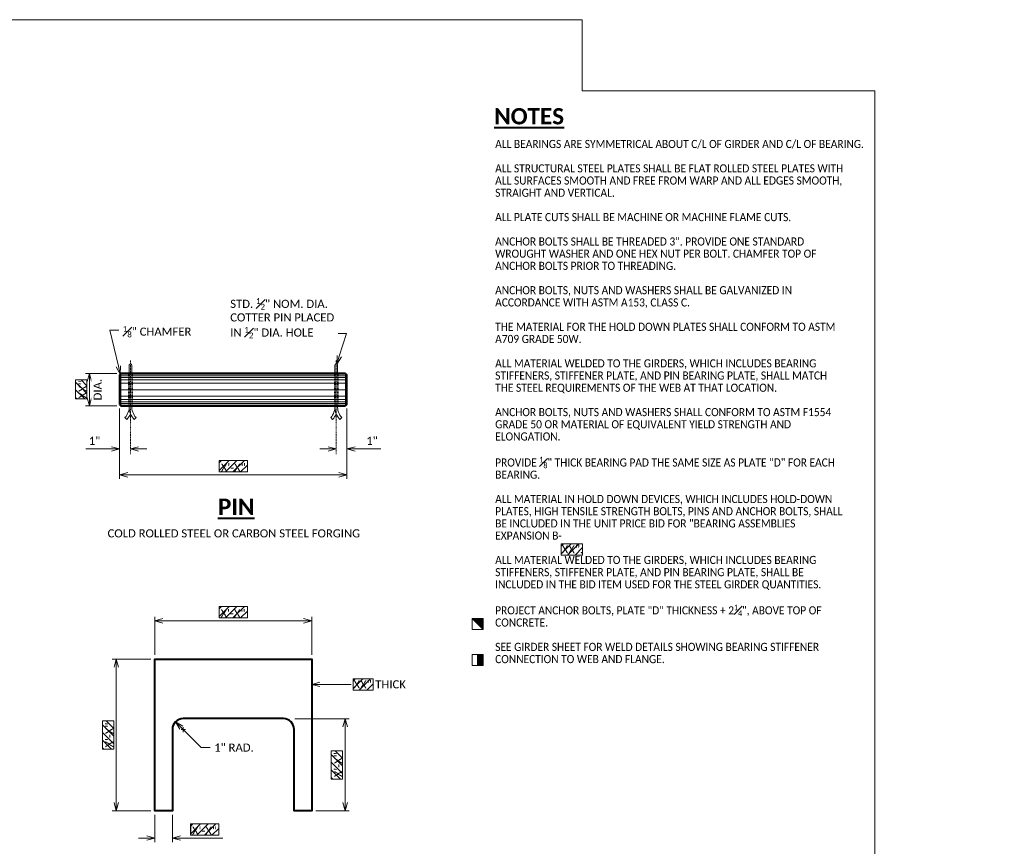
# Model space of a CAD drawing. Header units: feet. Extents: x 37 to 711, y 43 to 295.
# Tile 9 of 10: x 257 to 439, y 143 to 295. Entities that reach past the tile are written whole.
import ezdxf
from ezdxf import colors
from ezdxf.entities.mleader import LeaderData, LeaderLine
from ezdxf.enums import TextEntityAlignment as Align
from ezdxf.math import Vec2, Vec3

# ---------------------------------------------------------------- set-up
doc = ezdxf.new("R2010")
doc.units = ezdxf.units.FT
doc.header["$MEASUREMENT"] = 0
doc.linetypes.add('Wisdot2', pattern=[0.125, 0.0625, -0.0625])
doc.linetypes.add('Wisdot4', pattern=[0.28125, 0.125, -0.0625, 0.03125, -0.0625])
doc.layers.add('B_ANNO_DESIGN_NOTES', color=1, linetype='Continuous', lineweight=18, true_color=0xff0000)
for name, color, linetype, lineweight in [('B_ANNO_DIM', 7, 'Continuous', 18), ('B_ANNO_SYMB', 7, 'Continuous', 18), ('B_ANNO_TEXT', 7, 'Continuous', 18), ('B_ANNO_TEXT_TITLE', 7, 'Continuous', 40), ('B_CNTR', 1, 'Wisdot4', 18), ('B_DETAIL', 7, 'Continuous', 18), ('B_DETAIL_HIDDEN', 7, 'Wisdot2', 25), ('B_DETAIL_OBJ', 7, 'Continuous', 40)]:
    doc.layers.add(name, color=color, linetype=linetype, lineweight=lineweight)
doc.layers.add('B_ANNO_NOPLOT', color=47, linetype='Continuous', lineweight=18, plot=False)
doc.styles.add('Annotative', font='calibri.ttf', dxfattribs={"height": 0.0625})
doc.styles.get("Standard").update_dxf_attribs({"font": 'calibri.ttf'})
doc.styles.add('Title', font='calibrib.ttf', dxfattribs={"height": 0.125})
doc.dimstyles.new('Annotative', dxfattribs={"dimscale": 0, "dimtxt": 0.0625, "dimasz": 0.0625, "dimexe": 0.03125, "dimexo": 0.03125, "dimgap": 0.03125, "dimtad": 1, "dimdec": 3, "dimzin": 3, "dimdsep": 46, "dimlunit": 4, "dimtxsty": 'Standard', "dimblk": 'OPEN30', "dimcen": 0.03125, "dimaunit": 1, "dimadec": 0, "dimazin": 3, "dimtfac": 0.75, "dimtdec": 3, "dimtofl": 0, "dimtmove": 0, "dimatfit": 3, "dimldrblk": 'OPEN30', "dimfxl": 1, "dimtfill": 1, "dimfrac": 1, "dimtolj": 1, "dimtzin": 0, "dimarcsym": 0})

# ---------------------------------------------------------------- blocks, each defined once
blk = doc.blocks.new('AnonymousCell49')
at = {"layer": 'B_ANNO_SYMB'}
for p, q in [((-0.41, 0.01), (0.42, 0.01)), ((-0.01, 0.46), (-0.01, -0.47))]:
    blk.add_line(p, q, dxfattribs=at)
blk = doc.blocks.new('SYMB1')
at = {"layer": 'B_ANNO_SYMB'}
h = blk.add_hatch(color=256, dxfattribs=at)
h.dxf.hatch_style = 1
h.paths.add_polyline_path([(2.04, 2.03), (0, 2.03), (2.04, 0)])
for p, q in [((0, 0), (0, 2.03)), ((2.04, 2.03), (0, 2.03)), ((2.04, 0), (0, 2.03)), ((2.04, 0), (2.04, 2.03)), ((2.04, 0), (0, 0))]:
    blk.add_line(p, q, dxfattribs=at)
blk = doc.blocks.new('SYMB2')
at = {"layer": 'B_ANNO_SYMB'}
blk.add_hatch(color=256, dxfattribs=at).paths.add_polyline_path([(1.02, 2.03), (2.04, 2.03), (2.04, 0), (1.02, 0)])
at = {"layer": 'B_ANNO_SYMB', "flags": 128}
for points in [[(0, 2.03), (2.04, 2.03), (2.04, 0), (0, 0), (0, 2.03)], [(1.02, 2.03), (2.04, 2.03), (2.04, 0), (1.02, 0), (1.02, 2.03)]]:
    blk.add_lwpolyline(points, dxfattribs=at)
blk = doc.blocks.new('_Open30')
at = {"color": 0, "linetype": 'ByBlock', "lineweight": -2}
for p, q in [((-1, 0.27), (0, 0)), ((0, 0), (-1, -0.27)), ((0, 0), (-1, 0))]:
    blk.add_line(p, q, dxfattribs=at)
blk = doc.blocks.new('*D206')
at = {"layer": 'B_ANNO_DIM', "color": 0, "lineweight": -2, "transparency": 16777216}
for p, q in [((244.97, 134.69), (244.97, 141.75)), ((246.47, 141), (272.45, 141)), ((273.95, 134.69), (273.95, 141.75))]:
    blk.add_line(p, q, dxfattribs=at)
at = {"layer": 'Defpoints', "color": 0, "transparency": 16777216}
for p in [(273.95, 141), (244.97, 133.94), (273.95, 133.94)]:
    blk.add_point(p, dxfattribs=at)
at = {"layer": 'B_ANNO_DIM', "color": 0, "lineweight": -2, "transparency": 16777216, "xscale": 1.5, "yscale": 1.5, "zscale": 1.5, "rotation": 180}
blk.add_blockref('_Open30', (244.97, 141), dxfattribs=at)
at = {"layer": 'B_ANNO_DIM', "color": 0, "lineweight": -2, "transparency": 16777216, "xscale": 1.5, "yscale": 1.5, "zscale": 1.5}
blk.add_blockref('_Open30', (273.95, 141), dxfattribs=at)
blk = doc.blocks.new('*D213')
at = {"layer": 'B_ANNO_DIM', "color": 0, "lineweight": -2, "transparency": 16777216}
for p, q in [((244.22, 133.94), (237.09, 133.94)), ((237.84, 132.44), (237.84, 107.44)), ((244.22, 105.94), (237.09, 105.94))]:
    blk.add_line(p, q, dxfattribs=at)
at = {"layer": 'Defpoints', "color": 0, "transparency": 16777216}
for p in [(244.97, 133.94), (237.84, 105.94), (244.97, 105.94)]:
    blk.add_point(p, dxfattribs=at)
at = {"layer": 'B_ANNO_DIM', "color": 0, "lineweight": -2, "transparency": 16777216, "xscale": 1.5, "yscale": 1.5, "zscale": 1.5}
for p, rotation in [((237.84, 133.94), 90), ((237.84, 105.94), 270)]:
    blk.add_blockref('_Open30', p, dxfattribs=dict(at, rotation=rotation))
blk = doc.blocks.new('*D201')
at = {"layer": 'B_ANNO_DIM', "color": 0, "lineweight": -2, "transparency": 16777216}
for p, q in [((270.86, 122.93), (280.88, 122.93)), ((280.13, 107.44), (280.13, 121.43)), ((274.7, 105.94), (280.88, 105.94))]:
    blk.add_line(p, q, dxfattribs=at)
at = {"layer": 'Defpoints', "color": 0, "transparency": 16777216}
for p in [(270.11, 122.93), (280.13, 122.93), (273.95, 105.94)]:
    blk.add_point(p, dxfattribs=at)
at = {"layer": 'B_ANNO_DIM', "color": 0, "lineweight": -2, "transparency": 16777216, "xscale": 1.5, "yscale": 1.5, "zscale": 1.5}
for p, rotation in [((280.13, 122.93), 90), ((280.13, 105.94), 270)]:
    blk.add_blockref('_Open30', p, dxfattribs=dict(at, rotation=rotation))
blk = doc.blocks.new('*D222')
at = {"layer": 'B_ANNO_DIM', "color": 0, "lineweight": -2, "transparency": 16777216}
for p, q in [((244.97, 105.19), (244.97, 100.13)), ((248.21, 105.19), (248.21, 100.13)), ((243.47, 100.88), (241.97, 100.88)), ((249.71, 100.88), (257.52, 100.88))]:
    blk.add_line(p, q, dxfattribs=at)
at = {"layer": 'Defpoints', "color": 0, "transparency": 16777216}
for p in [(244.97, 105.94), (248.21, 105.94), (248.21, 100.88)]:
    blk.add_point(p, dxfattribs=at)
at = {"layer": 'B_ANNO_DIM', "color": 0, "lineweight": -2, "transparency": 16777216, "xscale": 1.5, "yscale": 1.5, "zscale": 1.5}
blk.add_blockref('_Open30', (244.97, 100.88), dxfattribs=at)
at = {"layer": 'B_ANNO_DIM', "color": 0, "lineweight": -2, "transparency": 16777216, "xscale": 1.5, "yscale": 1.5, "zscale": 1.5, "rotation": 180}
blk.add_blockref('_Open30', (248.21, 100.88), dxfattribs=at)
at = {"layer": 'B_ANNO_DIM', "color": 0, "transparency": 16777216, "insert": (254.36, 102.38), "char_height": 1.5, "attachment_point": 5, "bg_fill": 3, "box_fill_scale": 1.25, "bg_fill_color": 256, "bg_fill_true_color": 13158600, "bg_fill_transparency": 0}
blk.add_mtext('\\A1;         ', dxfattribs=at)
blk = doc.blocks.new('*D224')
at = {"layer": 'B_ANNO_DIM', "color": 0, "lineweight": -2, "transparency": 16777216}
for p, q in [((238.46, 180.18), (238.46, 167.21)), ((280.46, 180.18), (280.46, 167.21)), ((239.96, 167.96), (278.96, 167.96))]:
    blk.add_line(p, q, dxfattribs=at)
at = {"layer": 'Defpoints', "color": 0, "transparency": 16777216}
for p in [(238.46, 180.93), (280.46, 180.93), (280.46, 167.96)]:
    blk.add_point(p, dxfattribs=at)
at = {"layer": 'B_ANNO_DIM', "color": 0, "lineweight": -2, "transparency": 16777216, "xscale": 1.5, "yscale": 1.5, "zscale": 1.5, "rotation": 180}
blk.add_blockref('_Open30', (238.46, 167.96), dxfattribs=at)
at = {"layer": 'B_ANNO_DIM', "color": 0, "lineweight": -2, "transparency": 16777216, "xscale": 1.5, "yscale": 1.5, "zscale": 1.5}
blk.add_blockref('_Open30', (280.46, 167.96), dxfattribs=at)
blk = doc.blocks.new('*D219')
at = {"layer": 'B_ANNO_DIM', "color": 0, "lineweight": -2, "transparency": 16777216}
for p, q in [((276.96, 172.74), (275.46, 172.74)), ((281.96, 172.74), (286.72, 172.74))]:
    blk.add_line(p, q, dxfattribs=at)
at = {"layer": 'Defpoints', "color": 0, "transparency": 16777216}
for p in [(278.46, 172.74), (280.46, 172.74), (280.46, 172.74)]:
    blk.add_point(p, dxfattribs=at)
at = {"layer": 'B_ANNO_DIM', "color": 0, "lineweight": -2, "transparency": 16777216, "xscale": 1.5, "yscale": 1.5, "zscale": 1.5}
blk.add_blockref('_Open30', (278.46, 172.74), dxfattribs=at)
at = {"layer": 'B_ANNO_DIM', "color": 0, "lineweight": -2, "transparency": 16777216, "xscale": 1.5, "yscale": 1.5, "zscale": 1.5, "rotation": 180}
blk.add_blockref('_Open30', (280.46, 172.74), dxfattribs=at)
at = {"layer": 'B_ANNO_DIM', "color": 0, "transparency": 16777216, "insert": (285.09, 174.24), "char_height": 1.5, "attachment_point": 5, "bg_fill": 3, "box_fill_scale": 1.25, "bg_fill_color": 256, "bg_fill_true_color": 13158600, "bg_fill_transparency": 0}
blk.add_mtext('\\A1;1"', dxfattribs=at)
blk = doc.blocks.new('*D202')
at = {"layer": 'B_ANNO_DIM', "color": 0, "lineweight": -2, "transparency": 16777216}
for p, q in [((236.96, 172.74), (232.19, 172.74)), ((241.96, 172.74), (243.46, 172.74))]:
    blk.add_line(p, q, dxfattribs=at)
at = {"layer": 'Defpoints', "color": 0, "transparency": 16777216}
for p in [(238.46, 172.74), (238.46, 172.74), (240.46, 172.74)]:
    blk.add_point(p, dxfattribs=at)
at = {"layer": 'B_ANNO_DIM', "color": 0, "lineweight": -2, "transparency": 16777216, "xscale": 1.5, "yscale": 1.5, "zscale": 1.5}
blk.add_blockref('_Open30', (238.46, 172.74), dxfattribs=at)
at = {"layer": 'B_ANNO_DIM', "color": 0, "lineweight": -2, "transparency": 16777216, "xscale": 1.5, "yscale": 1.5, "zscale": 1.5, "rotation": 180}
blk.add_blockref('_Open30', (240.46, 172.74), dxfattribs=at)
at = {"layer": 'B_ANNO_DIM', "color": 0, "transparency": 16777216, "insert": (233.82, 174.24), "char_height": 1.5, "attachment_point": 5, "bg_fill": 3, "box_fill_scale": 1.25, "bg_fill_color": 256, "bg_fill_true_color": 13158600, "bg_fill_transparency": 0}
blk.add_mtext('\\A1;1"', dxfattribs=at)
blk = doc.blocks.new('*D199')
at = {"layer": 'B_ANNO_DIM', "color": 0, "lineweight": -2, "transparency": 16777216}
for p, q in [((237.96, 186.68), (232.13, 186.68)), ((232.88, 182.18), (232.88, 185.18)), ((237.96, 180.68), (232.13, 180.68))]:
    blk.add_line(p, q, dxfattribs=at)
at = {"layer": 'Defpoints', "color": 0, "transparency": 16777216}
for p in [(238.71, 186.68), (238.71, 180.68)]:
    blk.add_point(p, dxfattribs=at)
at = {"layer": 'B_ANNO_DIM', "color": 0, "lineweight": -2, "transparency": 16777216, "xscale": 1.5, "yscale": 1.5, "zscale": 1.5}
for p, rotation in [((232.88, 186.68), 90), ((232.88, 180.68), 270)]:
    blk.add_blockref('_Open30', p, dxfattribs=dict(at, rotation=rotation))
at = {"layer": 'B_ANNO_DIM', "color": 0, "transparency": 16777216, "insert": (231.38, 183.68), "char_height": 1.5, "attachment_point": 5, "rotation": 90, "bg_fill": 3, "box_fill_scale": 1.25, "bg_fill_color": 256, "bg_fill_true_color": 13158600, "bg_fill_transparency": 0}
blk.add_mtext('\\A1;', dxfattribs=at)
at = {"layer": 'B_ANNO_DIM', "color": 0, "transparency": 16777216, "insert": (234.39, 183.68), "char_height": 1.5, "attachment_point": 5, "rotation": 90, "bg_fill": 3, "box_fill_scale": 1.25, "bg_fill_color": 256, "bg_fill_true_color": 13158600, "bg_fill_transparency": 0}
blk.add_mtext('\\A1;DIA.', dxfattribs=at)
at = {"layer": 'Defpoints', "color": 0, "transparency": 16777216}
blk.add_point((232.88, 186.68), dxfattribs=at)
blk = doc.blocks.new('*U51')
at = {"layer": 'B_ANNO_NOPLOT', "flags": 128}
blk.add_lwpolyline([(0, 0), (0, 252), (323.93, 252), (323.93, 238.86), (378, 238.86), (378, 40.5), (316.57, 40.5), (316.57, 0)], close=True, dxfattribs=at)
blk = doc.blocks.new('*U197')
at = {"layer": 'B_ANNO_DESIGN_NOTES'}
h = blk.add_hatch(dxfattribs=at)
h.set_pattern_fill('ANSI31', color=256, scale=8)
h.set_pattern_definition([(45, (251.356, 293.7858), (-0.707107, 0.707107), [])])
h.paths.add_polyline_path([(256.8408, 170.592), (262.0568, 170.592), (262.0568, 168.4948), (256.8408, 168.4948)])
h = blk.add_hatch(dxfattribs=at)
h.set_pattern_fill('ANSI31', color=256, scale=8)
h.set_pattern_definition([(45, (314.5703, 278.4253), (-0.707107, 0.707107), [])])
h.paths.add_polyline_path([(320.0552, 155.2315), (323.9979, 155.2315), (323.9979, 153.1343), (320.0552, 153.1343)])
h = blk.add_hatch(dxfattribs=at)
h.set_pattern_fill('ANSI31', color=256, scale=8)
h.set_pattern_definition([(45, (251.356, 266.8205), (-0.707107, 0.707107), [])])
h.paths.add_polyline_path([(256.8408, 143.6268), (262.0568, 143.6268), (262.0568, 141.5296), (256.8408, 141.5296)])
h = blk.add_hatch(dxfattribs=at)
h.set_pattern_fill('ANSI31', color=256, scale=8)
h.set_pattern_definition([(45, (276.0922, 253.4973), (-0.707107, 0.707107), [])])
h.paths.add_polyline_path([(281.5771, 130.3036), (285.2849, 130.3036), (285.2849, 128.2064), (281.5771, 128.2064)])
h = blk.add_hatch(dxfattribs=at)
h.set_pattern_fill('ANSI31', color=256, scale=8, angle=90)
h.set_pattern_definition([(135, (112.0738, 111.8026), (-0.707107, -0.707107), [])])
h.paths.add_polyline_path([(235.2676, 117.2874), (235.2676, 122.5034), (237.3648, 122.5034), (237.3648, 117.2874)])
h = blk.add_hatch(dxfattribs=at)
h.set_pattern_fill('ANSI31', color=256, scale=8, angle=90)
h.set_pattern_definition([(135, (154.3612, 106.3004), (-0.707107, -0.707107), [])])
h.paths.add_polyline_path([(277.555, 111.7852), (277.555, 117.0012), (279.6522, 117.0012), (279.6522, 111.7852)])
for points in [[(256.8408, 170.592), (262.0568, 170.592), (262.0568, 168.4948), (256.8408, 168.4948)], [(320.0552, 155.2315), (323.9979, 155.2315), (323.9979, 153.1343), (320.0552, 153.1343)], [(256.8408, 143.6268), (262.0568, 143.6268), (262.0568, 141.5296), (256.8408, 141.5296)], [(281.5771, 130.3036), (285.2849, 130.3036), (285.2849, 128.2064), (281.5771, 128.2064)], [(235.2676, 117.2874), (235.2676, 122.5034), (237.3648, 122.5034), (237.3648, 117.2874)], [(277.555, 111.7852), (277.555, 117.0012), (279.6522, 117.0012), (279.6522, 111.7852)]]:
    blk.add_lwpolyline(points, close=True, dxfattribs=at)
at = {"layer": 'B_CNTR'}
for p, q in [((240.4576, 189.083), (240.4576, 171.7756)), ((278.4576, 189.083), (278.4576, 171.7756))]:
    blk.add_line(p, q, dxfattribs=at)
at = {"layer": 'B_DETAIL'}
for p, q in [((240.2108, 188.2014), (240.2108, 186.683)), ((240.71, 188.2014), (240.71, 186.683)), ((278.219, 188.2014), (278.219, 186.683)), ((278.7182, 188.2014), (278.7182, 186.683)), ((280.2076, 186.683), (280.2076, 180.683)), ((239.4501, 178.5304), (239.7949, 178.1683)), ((241.4847, 178.5304), (241.14, 178.1683)), ((277.4584, 178.5304), (277.8031, 178.1683)), ((279.493, 178.5304), (279.1482, 178.1683))]:
    blk.add_line(p, q, dxfattribs=at)
for centre, radius, start, end in [((240.4604, 188.2014), 0.2496, 0, 180.000028), ((278.4686, 188.2014), 0.2496, 0, 180.000028), ((243.582, 180.4823), 3.3642, 180, 223.456526), ((243.6583, 180.5284), 2.9524, 176.999735, 222.589581), ((275.361, 180.4823), 2.865, 317.058427, 4.01714), ((281.5903, 180.4823), 3.3642, 180, 223.456526), ((281.6666, 180.5284), 2.9524, 176.999735, 222.589581), ((237.3528, 180.4823), 3.3642, 316.543474, 337.790472), ((275.361, 180.4823), 3.3642, 316.543474, 337.790472)]:
    blk.add_arc(centre, radius, start, end, dxfattribs=at)
at = {"layer": 'B_DETAIL_HIDDEN', "ltscale": 0.5}
for p, q in [((240.1263, 186.683), (240.1263, 180.683)), ((240.2108, 186.683), (240.2108, 180.683)), ((240.71, 186.683), (240.71, 180.683)), ((240.7944, 186.683), (240.7944, 180.683)), ((278.1346, 186.683), (278.1346, 180.683)), ((278.219, 186.683), (278.219, 180.683)), ((278.7182, 186.683), (278.7182, 180.683)), ((278.8027, 186.683), (278.8027, 180.683))]:
    blk.add_line(p, q, dxfattribs=at)
at = {"layer": 'B_DETAIL_OBJ'}
for p, q in [((280.2076, 186.683), (280.4576, 186.433)), ((280.4576, 180.933), (280.4576, 186.433)), ((280.4576, 180.933), (280.2076, 180.683))]:
    blk.add_line(p, q, dxfattribs=at)
at = {"layer": 'B_DETAIL_OBJ', "flags": 128}
blk.add_lwpolyline([(268.7076, 122.9349), (250.2076, 122.9349, 0.41421356), (248.2076, 120.9349), (248.2076, 105.9393), (244.9694, 105.9393), (244.9694, 133.9393), (273.9459, 133.9393), (273.9459, 105.9393), (270.7076, 105.9393), (270.7076, 120.9349, 0.41421356)], format="xyb", close=True, dxfattribs=at)
for name, p in [('SYMB1', (303.5841, 139.414)), ('SYMB2', (303.5841, 132.7669)), ('AnonymousCell49', (250.2222, 120.9284))]:
    blk.add_blockref(name, p)
at = {"layer": 'B_ANNO_DIM', "style": 'Annotative'}
for tag, p in [('DIM2', (145.9915, 206.1019)), ('DIM3', (162.0498, 206.1268)), ('DIM5', (259.4473, 168.0988)), ('DIM4', (154.1615, 146.3926)), ('DIM6', (259.4076, 141.1638)), ('DIM10', (42.2214, 88.5201)), ('DIM19', (254.3554, 51.7426)), ('DIM20', (259.4129, 47.271)), ('DIM11', (141.8488, 19.3494)), ('DIM22', (259.4868, 12.0829))]:
    blk.add_attdef(tag, text='', height=1.5, dxfattribs=at).set_placement(p, align=Align.BOTTOM_CENTER)
for tag, p in [('DIA1', (183.0283, 194.0785)), ('SH#', (320.1482, 153.4546)), ('TK1', (281.6639, 128.5083)), ('R1', (158.7682, 119.3568)), ('R2', (195.454, 119.3733)), ('DIA3', (251.427, 83.9191)), ('BS1', (71.6459, 70.8613)), ('TK2', (277.6158, 70.4426)), ('BS2', (71.6532, 65.1322)), ('DIM13', (156.9536, 62.1343)), ('PBPT', (165.5105, 45.7936)), ('DIA4', (251.3404, 41.7855)), ('TK3', (233.2494, 23.812)), ('DIM12', (157.3408, 17.3975))]:
    blk.add_attdef(tag, p, '', height=1.5, dxfattribs=at)
for tag, p in [('DIM8', (237.7667, 119.898)), ('DIM9', (280.0524, 114.4061)), ('DIM18', (243.9357, 72.928)), ('DIM17', (238.6668, 65.9944)), ('DIM16', (193.6214, 46.2229)), ('DIM14', (172.401, 39.929)), ('DIM15', (193.7285, 30.9994)), ('DIM21', (278.6529, 25.6205))]:
    blk.add_attdef(tag, text='', height=1.5, rotation=90, dxfattribs=at).set_placement(p, align=Align.BOTTOM_CENTER)
at = {"layer": 'B_ANNO_TEXT', "insert": (307.8463, 229.8032), "char_height": 1.5, "width": 64.730667, "attachment_point": 1, "line_spacing_factor": 0.9, "style": 'Annotative'}
blk.add_mtext('\\A1;{\\W0.90224;ALL BEARINGS ARE SYMMETRICAL ABOUT C/L OF GIRDER AND C/L OF BEARING.\\P\\PALL STRUCTURAL STEEL PLATES SHALL BE FLAT ROLLED STEEL PLATES WITH ALL SURFACES SMOOTH AND FREE FROM WARP AND ALL EDGES SMOOTH, STRAIGHT AND VERTICAL.\\P\\PALL PLATE CUTS SHALL BE MACHINE OR MACHINE FLAME CUTS.\\P\\PANCHOR BOLTS SHALL BE THREADED 3". PROVIDE ONE STANDARD WROUGHT WASHER AND ONE HEX NUT PER BOLT. CHAMFER TOP OF  ANCHOR BOLTS PRIOR TO THREADING.\\P\\PANCHOR BOLTS, NUTS AND WASHERS SHALL BE GALVANIZED IN ACCORDANCE WITH ASTM A153, CLASS C.\\P\\PTHE MATERIAL FOR THE HOLD DOWN PLATES SHALL CONFORM TO ASTM A709 GRADE 50W.\\P\\PALL MATERIAL WELDED TO THE GIRDERS, WHICH INCLUDES BEARING STIFFENERS, STIFFENER PLATE, AND PIN BEARING PLATE, SHALL MATCH THE STEEL REQUIREMENTS OF THE WEB AT THAT LOCATION. \\P\\PANCHOR BOLTS, NUTS AND WASHERS SHALL CONFORM TO ASTM F1554 GRADE 50 OR MATERIAL OF EQUIVALENT YIELD STRENGTH AND ELONGATION.\\P\\PPROVIDE \\H0.7x;\\S1#8;\\H1.42857x;" THICK BEARING PAD THE SAME SIZE AS PLATE "D" FOR EACH BEARING.\\P\\PALL MATERIAL IN HOLD DOWN DEVICES, WHICH INCLUDES HOLD-DOWN PLATES, HIGH TENSILE STRENGTH BOLTS, PINS AND ANCHOR BOLTS, SHALL BE INCLUDED IN THE UNIT PRICE BID FOR "BEARING ASSEMBLIES EXPANSION B-\\P\\PALL MATERIAL WELDED TO THE GIRDERS, WHICH INCLUDES BEARING STIFFENERS, STIFFENER PLATE, AND PIN BEARING PLATE, SHALL BE INCLUDED IN THE BID ITEM USED FOR THE STEEL GIRDER QUANTITIES.\\P\\PPROJECT ANCHOR BOLTS, PLATE "D" THICKNESS + 2\\H0.7x;\\S1#4;\\H1.42857x;", ABOVE TOP OF CONCRETE.\\P\\PSEE GIRDER SHEET FOR WELD DETAILS SHOWING BEARING STIFFENER CONNECTION TO WEB AND FLANGE.\\P\\P\\P \\P\\P\\P \\P \\P\\P\\P\\P }', dxfattribs=at)
at = {"layer": 'B_ANNO_TEXT', "insert": (236.23, 157.8991), "char_height": 1.5, "width": 49.968363, "attachment_point": 1, "style": 'Annotative'}
blk.add_mtext('COLD ROLLED STEEL OR CARBON STEEL FORGING', dxfattribs=at)
at = {"layer": 'B_ANNO_TEXT_TITLE', "char_height": 3, "attachment_point": 1, "style": 'Title'}
for s, insert, width in [('{\\LNOTES}', (307.662, 235.6716), 20.809062), ('\\A1;{\\LPIN}', (256.6294, 163.5634), 45.761583)]:
    blk.add_mtext(s, dxfattribs=dict(at, insert=insert, width=width))
at = {"layer": 'B_ANNO_DIM'}
for base, p1, p2, text, picture, middle in [((232.8847, 186.683), (238.7076, 180.683), (238.7076, 186.683), '\\XDIA.', '*D199', (232.8847, 183.683)), ((237.8436, 105.9393), (244.9694, 133.9393), (244.9694, 105.9393), ' ', '*D213', (237.8436, 119.9393)), ((280.131, 122.9349), (273.9459, 105.9393), (270.1082, 122.9349), ' ', '*D201', (280.131, 114.4371))]:
    dim = blk.add_linear_dim(base=base, p1=p1, p2=p2, angle=90, text=text, dimstyle='Annotative', dxfattribs=at)
    dim.commit()
    dim.dimension.update_dxf_attribs({"geometry": picture, "text_midpoint": middle})
dim = blk.add_linear_dim(base=(273.9459, 140.9991), p1=(244.9694, 133.9393), p2=(273.9459, 133.9393), text=' ', dimstyle='Annotative', dxfattribs=at)
dim.commit()
dim.dimension.update_dxf_attribs({"geometry": '*D206', "text_midpoint": (259.4576, 140.9991)})
ml = blk.add_multileader_mtext('Standard', dxfattribs=at)
ml.set_content('END OF GIRDER', color=256)
ml.set_leader_properties()
ml.set_arrow_properties(name='OPEN30')
ml.build(insert=Vec2(0, 0))
ml.multileader.update_dxf_attribs({"text_right_attachment_type": 3, "dogleg_length": 0.0625, "arrow_head_size": 1.5, "scale": 24})
ctx = ml.context
ctx.base_point, ctx.scale, ctx.char_height, ctx.arrow_head_size, ctx.landing_gap_size, ctx.plane_origin = Vec3(9.0343, 225.9673), 24, 1.5, 1.5, 0.75, Vec3(37.2321, 225.9523)
ctx.right_attachment = 3
notes = []
notes.append((ctx, [(0, (1, 1, 0), (26.8589, 225.9523), (-1, 0), 1.5, [(0, [(40.9227, 225.9523), (28.8589, 225.9523), (28.6045, 225.9523)], 0, [])])]))
ctx.mtext.insert, ctx.mtext.width, ctx.mtext.flow_direction = Vec3(9.7843, 226.7283), 16.335, 5
ml = blk.add_multileader_mtext('Standard', dxfattribs=at)
ml.set_content('STIFFENER PLATE', color=256)
ml.set_leader_properties()
ml.set_arrow_properties(name='OPEN30')
ml.build(insert=Vec2(0, 0))
ml.multileader.update_dxf_attribs({"text_right_attachment_type": 3, "dogleg_length": 0.0625, "arrow_head_size": 1.5, "scale": 24})
ctx = ml.context
ctx.base_point, ctx.scale, ctx.char_height, ctx.arrow_head_size, ctx.landing_gap_size, ctx.plane_origin = Vec3(118.9651, 219.1981), 24, 1.5, 1.5, 0.75, Vec3(148.6734, 219.1831)
ctx.right_attachment = 3
notes.append((ctx, [(0, (1, 1, 0), (138.3001, 219.1831), (-1, 0), 1.5, [(0, [(152.3172, 211.2721), (141.0992, 219.1831), (140.0457, 219.1831)], 0, [])])]))
ctx.mtext.insert, ctx.mtext.width, ctx.mtext.flow_direction = Vec3(119.7151, 219.9591), 23.101292, 5
ml = blk.add_multileader_mtext('Standard', dxfattribs=at)
ml.set_content('HOLD DOWN PLATE', color=256)
ml.set_leader_properties()
ml.set_arrow_properties(name='OPEN30')
ml.build(insert=Vec2(0, 0))
ml.multileader.update_dxf_attribs({"text_right_attachment_type": 3, "dogleg_length": 0.0625, "arrow_head_size": 1.5, "scale": 24})
ctx = ml.context
ctx.base_point, ctx.scale, ctx.char_height, ctx.arrow_head_size, ctx.landing_gap_size, ctx.plane_origin = Vec3(9.1433, 208.6591), 24, 1.5, 1.5, 0.75, Vec3(41.2793, 208.6441)
ctx.right_attachment = 3
notes.append((ctx, [(0, (1, 1, 0), (30.906, 208.6441), (-1, 0), 1.5, [(0, [(50.3992, 201.5213), (38.5294, 208.6441), (32.6516, 208.6441)], 0, [])])]))
ctx.mtext.insert, ctx.mtext.width, ctx.mtext.flow_direction = Vec3(9.8933, 209.4201), 23.101292, 5
ml = blk.add_multileader_mtext('Standard', dxfattribs=at)
ml.set_content('\\A1;{\\H0.7x;\\S1#4;}" PLATE WASHER', color=256)
ml.set_leader_properties()
ml.set_arrow_properties(name='OPEN30')
ml.build(insert=Vec2(0, 0))
ml.multileader.update_dxf_attribs({"text_right_attachment_type": 3, "dogleg_length": 0.0625, "arrow_head_size": 1.5, "scale": 24})
ctx = ml.context
ctx.base_point, ctx.scale, ctx.char_height, ctx.arrow_head_size, ctx.landing_gap_size, ctx.plane_origin = Vec3(107.7412, 209.3464), 24, 1.5, 1.5, 0.75, Vec3(139.1605, 208.7392)
ctx.right_attachment = 3
notes.append((ctx, [(0, (1, 1, 0), (128.7872, 208.7392), (-1, 0), 1.5, [(0, [(136.3172, 200.0213), (131.5862, 208.7392), (130.5328, 208.7392)], 0, [])])]))
ctx.mtext.insert, ctx.mtext.width, ctx.mtext.flow_direction = Vec3(108.4912, 210.1074), 23.101292, 5
ml = blk.add_multileader_mtext('Standard', dxfattribs=at)
ml.set_content('C/L PIN', color=256)
ml.set_leader_properties()
ml.set_arrow_properties(name='OPEN30')
ml.build(insert=Vec2(0, 0))
ml.multileader.update_dxf_attribs({"text_right_attachment_type": 3, "dogleg_length": 0.0625, "arrow_head_size": 1.5, "scale": 24})
ctx = ml.context
ctx.base_point, ctx.scale, ctx.char_height, ctx.arrow_head_size, ctx.landing_gap_size, ctx.plane_origin = Vec3(107.6328, 203.1348), 24, 1.5, 1.5, 0.75, Vec3(127.7376, 202.9387)
ctx.right_attachment = 3
notes.append((ctx, [(0, (1, 1, 0), (117.3643, 202.9387), (-1, 0), 1.5, [(0, [(125.2709, 195.5213), (120.1634, 202.9387), (119.1099, 202.9387)], 0, [])])]))
ctx.mtext.insert, ctx.mtext.width, ctx.mtext.flow_direction = Vec3(108.3828, 204.0469), 23.101292, 5
ml = blk.add_multileader_mtext('Standard', dxfattribs=at)
ml.set_content('\\A1;{\\H0.7x;\\S1#4;}" PLATE WASHER', color=256)
ml.set_leader_properties()
ml.set_arrow_properties(name='OPEN30')
ml.build(insert=Vec2(0, 0))
ml.multileader.update_dxf_attribs({"text_right_attachment_type": 3, "dogleg_length": 0.0625, "arrow_head_size": 1.5, "scale": 24})
ctx = ml.context
ctx.base_point, ctx.scale, ctx.char_height, ctx.arrow_head_size, ctx.landing_gap_size, ctx.plane_origin = Vec3(8.9029, 202.4137), 24, 1.5, 1.5, 0.75, Vec3(40.3221, 201.8064)
ctx.right_attachment = 3
notes.append((ctx, [(0, (1, 1, 0), (29.9488, 201.8064), (-1, 0), 1.5, [(0, [(52.3134, 196.7259), (34.8202, 201.8064), (31.6944, 201.8064)], 0, [])])]))
ctx.mtext.insert, ctx.mtext.width, ctx.mtext.flow_direction = Vec3(9.6529, 203.1747), 20.233118, 5
ml = blk.add_multileader_mtext('Standard', dxfattribs=at)
ml.set_content('       THICK', color=256)
ml.set_leader_properties()
ml.set_arrow_properties(name='OPEN30')
ml.build(insert=Vec2(0, 0))
ml.multileader.update_dxf_attribs({"text_right_attachment_type": 3, "dogleg_length": 0.0625, "arrow_head_size": 1.5, "scale": 24})
ctx = ml.context
ctx.base_point, ctx.scale, ctx.char_height, ctx.arrow_head_size, ctx.landing_gap_size, ctx.plane_origin = Vec3(281.2483, 129.2648), 24, 1.5, 1.5, 0.75, Vec3(275.2869, 122.59)
ctx.right_attachment = 3
notes.append((ctx, [(0, (1, 1, 0), (279.7483, 129.2648), (1, 0), 1.5, [(0, [(273.9459, 129.2648), (279.6135, 129.2648), (279.7214, 129.2648)], 0, [])])]))
ctx.mtext.insert, ctx.mtext.flow_direction = Vec3(281.9983, 130.024), 5
ml = blk.add_multileader_mtext('Standard', dxfattribs=at)
ml.set_content('1" RAD.', color=256)
ml.set_leader_properties()
ml.set_arrow_properties(name='OPEN30')
ml.build(insert=Vec2(0, 0))
ml.multileader.update_dxf_attribs({"text_right_attachment_type": 3, "dogleg_length": 0.0625, "arrow_head_size": 1.5, "scale": 24})
ctx = ml.context
ctx.base_point, ctx.scale, ctx.char_height, ctx.arrow_head_size, ctx.landing_gap_size, ctx.plane_origin = Vec3(255.1881, 117.5893), 24, 1.5, 1.5, 0.75, Vec3(249.2267, 110.9145)
ctx.right_attachment = 3
notes.append((ctx, [(0, (1, 1, 0), (253.6881, 117.5893), (1, 0), 1.5, [(0, [(248.7934, 122.3491), (253.5533, 117.5893), (253.6612, 117.5893)], 0, [])])]))
ctx.mtext.insert, ctx.mtext.flow_direction = Vec3(255.9381, 118.3445), 5
for ctx, leaders in notes:
    for number, flags, end, landing, length, lines in leaders:
        leader = LeaderData()
        leader.index, (leader.has_last_leader_line, leader.has_dogleg_vector, leader.attachment_direction) = number, flags
        leader.last_leader_point, leader.dogleg_vector, leader.dogleg_length = Vec3(end), Vec3(landing), length
        for number, points, colour, breaks in lines:
            line = LeaderLine()
            line.index, line.vertices, line.color, line.breaks = number, Vec3.list(points), colors.encode_raw_color(colour), breaks
            leader.lines.append(line)
        ctx.leaders.append(leader)
at = {"layer": 'B_ANNO_DESIGN_NOTES'}
h = blk.add_hatch(dxfattribs=at)
h.set_pattern_fill('ANSI31', color=256, scale=8, angle=90)
h.set_pattern_definition([(135, (107.124, 176.4835), (-0.707107, -0.707107), [])])
h.paths.add_polyline_path([(230.3177, 181.9683), (230.3177, 185.4777), (232.4149, 185.4777), (232.4149, 181.9683)])
blk.add_lwpolyline([(230.3177, 181.9683), (230.3177, 185.4777), (232.4149, 185.4777), (232.4149, 181.9683)], close=True, dxfattribs=at)
at = {"layer": 'B_ANNO_NOPLOT', "flags": 128}
blk.add_lwpolyline([(0, 0), (0, 252), (323.9277, 252), (323.9277, 238.8552), (378, 238.8552), (378, 40.4996), (316.5708, 40.4996), (316.5708, 0)], close=True, dxfattribs=at)
at = {"layer": 'B_DETAIL'}
for p, q in [((238.7076, 186.683), (238.7076, 180.683)), ((238.7076, 186.533), (280.2076, 186.533)), ((238.7076, 186.233), (280.2076, 186.233)), ((238.7076, 185.933), (280.2076, 185.933)), ((238.7076, 185.483), (280.2076, 185.483)), ((238.7076, 184.883), (280.2076, 184.883)), ((238.7076, 183.683), (280.2076, 183.683)), ((238.7076, 182.483), (280.2076, 182.483)), ((238.7076, 181.883), (280.2076, 181.883)), ((238.7076, 181.433), (280.2076, 181.433)), ((238.7076, 181.133), (280.2076, 181.133)), ((238.7076, 180.833), (280.2076, 180.833))]:
    blk.add_line(p, q, dxfattribs=at)
blk.add_arc((237.3528, 180.4823), 2.865, 317.058427, 4.01714, dxfattribs=at)
at = {"layer": 'B_DETAIL_OBJ'}
for p, q in [((238.7076, 186.683), (238.4576, 186.433)), ((238.4576, 186.433), (238.4576, 180.933)), ((280.2076, 186.683), (238.7076, 186.683)), ((238.4576, 180.933), (238.7076, 180.683)), ((238.7076, 180.683), (280.2076, 180.683))]:
    blk.add_line(p, q, dxfattribs=at)
at = {"layer": 'B_ANNO_DIM', "style": 'Annotative'}
blk.add_attdef('DIA2', text='', height=1.5, rotation=90, dxfattribs=at).set_placement((232.8256, 183.7112), align=Align.BOTTOM_CENTER)
at = {"layer": 'B_ANNO_DIM'}
dim = blk.add_linear_dim(base=(280.4576, 167.9643), p1=(238.4576, 180.933), p2=(280.4576, 180.933), text=' ', dimstyle='Annotative', dxfattribs=at)
dim.commit()
dim.dimension.update_dxf_attribs({"geometry": '*D224', "text_midpoint": (259.4576, 167.9643)})
ml = blk.add_multileader_mtext('Standard', dxfattribs=at)
ml.set_content('\\A1;{\\H0.7x;\\S1#8;}" CHAMFER', color=256)
ml.set_leader_properties()
ml.set_arrow_properties(name='OPEN30')
ml.build(insert=Vec2(0, 0))
ml.multileader.update_dxf_attribs({"text_right_attachment_type": 3, "dogleg_length": 0.0625, "arrow_head_size": 1.5, "scale": 24})
ctx = ml.context
ctx.base_point, ctx.scale, ctx.char_height, ctx.arrow_head_size, ctx.landing_gap_size, ctx.plane_origin = Vec3(238.2939, 194.6899), 24, 1.5, 1.5, 0.75, Vec3(232.3325, 188.0152)
ctx.right_attachment = 3
notes = []
notes.append((ctx, [(0, (1, 1, 0), (236.7939, 194.6899), (1, 0), 1.5, [(0, [(238.5826, 186.558), (236.6591, 194.6899), (236.767, 194.6899)], 0, [])])]))
ctx.mtext.insert, ctx.mtext.flow_direction = Vec3(239.0439, 195.4492), 5
ml = blk.add_multileader_mtext('Standard', dxfattribs=at)
ml.set_content('PIN BEARING PLATE', color=256)
ml.set_leader_properties()
ml.set_arrow_properties(name='OPEN30')
ml.build(insert=Vec2(0, 0))
ml.multileader.update_dxf_attribs({"text_right_attachment_type": 3, "dogleg_length": 0.0625, "arrow_head_size": 1.5, "scale": 24})
ctx = ml.context
ctx.base_point, ctx.scale, ctx.char_height, ctx.arrow_head_size, ctx.landing_gap_size, ctx.plane_origin = Vec3(8.9202, 185.5891), 24, 1.5, 1.5, 0.75, Vec3(40.9684, 185.5752)
ctx.right_attachment = 3
notes.append((ctx, [(0, (1, 1, 0), (30.5952, 185.5752), (-1, 0), 1.5, [(0, [(48.8999, 191.5213), (37.2392, 185.5752), (32.3408, 185.5752)], 0, [])])]))
ctx.mtext.insert, ctx.mtext.width, ctx.mtext.flow_direction = Vec3(9.6702, 186.3495), 19.364931, 5
for ctx, leaders in notes:
    for number, flags, end, landing, length, lines in leaders:
        leader = LeaderData()
        leader.index, (leader.has_last_leader_line, leader.has_dogleg_vector, leader.attachment_direction) = number, flags
        leader.last_leader_point, leader.dogleg_vector, leader.dogleg_length = Vec3(end), Vec3(landing), length
        for number, points, colour, breaks in lines:
            line = LeaderLine()
            line.index, line.vertices, line.color, line.breaks = number, Vec3.list(points), colors.encode_raw_color(colour), breaks
            leader.lines.append(line)
        ctx.leaders.append(leader)
dim = blk.add_linear_dim(base=(238.4576, 172.7409), p1=(240.4576, 172.7409), p2=(238.4576, 172.7409), angle=180, text='1"', dimstyle='Annotative', dxfattribs=at)
dim.commit()
dim.dimension.update_dxf_attribs({"geometry": '*D202', "text_midpoint": (233.8249, 174.2427)})
for base, p1, p2, text, picture, middle in [((280.4576, 172.7409), (278.4576, 172.7409), (280.4576, 172.7409), '1"', '*D219', (285.0903, 174.2427)), ((248.2076, 100.8805), (244.9694, 105.9393), (248.2076, 105.9393), '         ', '*D222', (254.3617, 102.3805))]:
    dim = blk.add_linear_dim(base=base, p1=p1, p2=p2, text=text, dimstyle='Annotative', dxfattribs=at)
    dim.commit()
    dim.dimension.update_dxf_attribs({"geometry": picture, "text_midpoint": middle})
at = {"layer": 'B_ANNO_DESIGN_NOTES'}
h = blk.add_hatch(dxfattribs=at)
h.set_pattern_fill('ANSI31', color=256, scale=8)
h.set_pattern_definition([(45, (246.0615, 226.702), (-0.707107, 0.707107), [])])
h.paths.add_polyline_path([(251.5464, 103.5082), (256.7624, 103.5082), (256.7624, 101.411), (251.5464, 101.411)])
blk.add_lwpolyline([(251.5464, 103.5082), (256.7624, 103.5082), (256.7624, 101.411), (251.5464, 101.411)], close=True, dxfattribs=at)
at = {"layer": 'B_ANNO_DIM', "style": 'Annotative'}
blk.add_attdef('DIM7', text='', height=1.5, dxfattribs=at).set_placement((254.1378, 101.0528), align=Align.BOTTOM_CENTER)
at = {"layer": 'B_ANNO_DIM'}
ml = blk.add_multileader_mtext('Standard', dxfattribs=at)
ml.set_content('\\A1;STD. {\\H0.7x;\\S1#2;}" NOM. DIA.\\PCOTTER PIN PLACED\\PIN {\\H0.7x;\\S1#2;}" DIA. HOLE', color=256)
ml.set_leader_properties()
ml.set_arrow_properties(name='OPEN30')
ml.build(insert=Vec2(0, 0))
ml.multileader.update_dxf_attribs({"text_right_attachment_type": 3, "dogleg_length": 0.0625, "arrow_head_size": 1.5, "scale": 24})
ctx = ml.context
ctx.base_point, ctx.scale, ctx.char_height, ctx.arrow_head_size, ctx.landing_gap_size, ctx.plane_origin = Vec3(258.1417, 199.8201), 24, 1.5, 1.5, 0.75, Vec3(283.9951, 187.6964)
ctx.right_attachment = 3
notes = []
notes.append((ctx, [(0, (1, 1, 0), (280.3463, 194.0793), (-1, 0), 1.5, [(0, [(278.5983, 188.4147), (280.3821, 194.0793), (280.3585, 194.0793)], 0, [])])]))
ctx.mtext.insert, ctx.mtext.flow_direction = Vec3(258.8917, 200.5811), 5
for ctx, leaders in notes:
    for number, flags, end, landing, length, lines in leaders:
        leader = LeaderData()
        leader.index, (leader.has_last_leader_line, leader.has_dogleg_vector, leader.attachment_direction) = number, flags
        leader.last_leader_point, leader.dogleg_vector, leader.dogleg_length = Vec3(end), Vec3(landing), length
        for number, points, colour, breaks in lines:
            line = LeaderLine()
            line.index, line.vertices, line.color, line.breaks = number, Vec3.list(points), colors.encode_raw_color(colour), breaks
            leader.lines.append(line)
        ctx.leaders.append(leader)

msp = doc.modelspace()

# ---------------------------------------------------------------- block references
at = {"layer": 'B_ANNO_DIM'}
ref = msp.add_blockref('*U197', (37.14, 43.2, -0.84), dxfattribs=at)
ref.add_attrib('DIA2', 'XX"', dxfattribs={"height": 1.5, "rotation": 90, "style": 'Annotative'}).set_placement((269.97, 226.91, -0.84), align=Align.BOTTOM_CENTER)
ref.add_attrib('SH#', 'XX".', (357.29, 196.66, -0.84), dxfattribs={"height": 1.5, "style": 'Annotative'})
ref.add_attrib('DIM6', 'X\'-X"', dxfattribs={"height": 1.5, "style": 'Annotative'}).set_placement((296.55, 184.37, -0.84), align=Align.BOTTOM_CENTER)
ref.add_attrib('DIM7', 'X\'-X"', dxfattribs={"height": 1.5, "style": 'Annotative'}).set_placement((291.28, 144.25, -0.84), align=Align.BOTTOM_CENTER)
ref.add_attrib('DIM8', 'X\'-X"', dxfattribs={"height": 1.5, "rotation": 90, "style": 'Annotative'}).set_placement((274.91, 163.1, -0.84), align=Align.BOTTOM_CENTER)
ref.add_attrib('DIM9', 'X\'-X"', dxfattribs={"height": 1.5, "rotation": 90, "style": 'Annotative'}).set_placement((317.2, 157.61, -0.84), align=Align.BOTTOM_CENTER)
ref.add_attrib('TK1', 'XX"', (318.81, 171.71, -0.84), dxfattribs={"height": 1.5, "style": 'Annotative'})
ref.add_attrib('DIM5', 'X\'-X"', dxfattribs={"height": 1.5, "style": 'Annotative'}).set_placement((296.59, 211.3, -0.84), align=Align.BOTTOM_CENTER)

# ---------------------------------------------------------------- next in the draw order: block references
msp.add_blockref('*U51', (37.14, 43.2, -0.84), dxfattribs=at)

doc.saveas('drawing.dxf')
